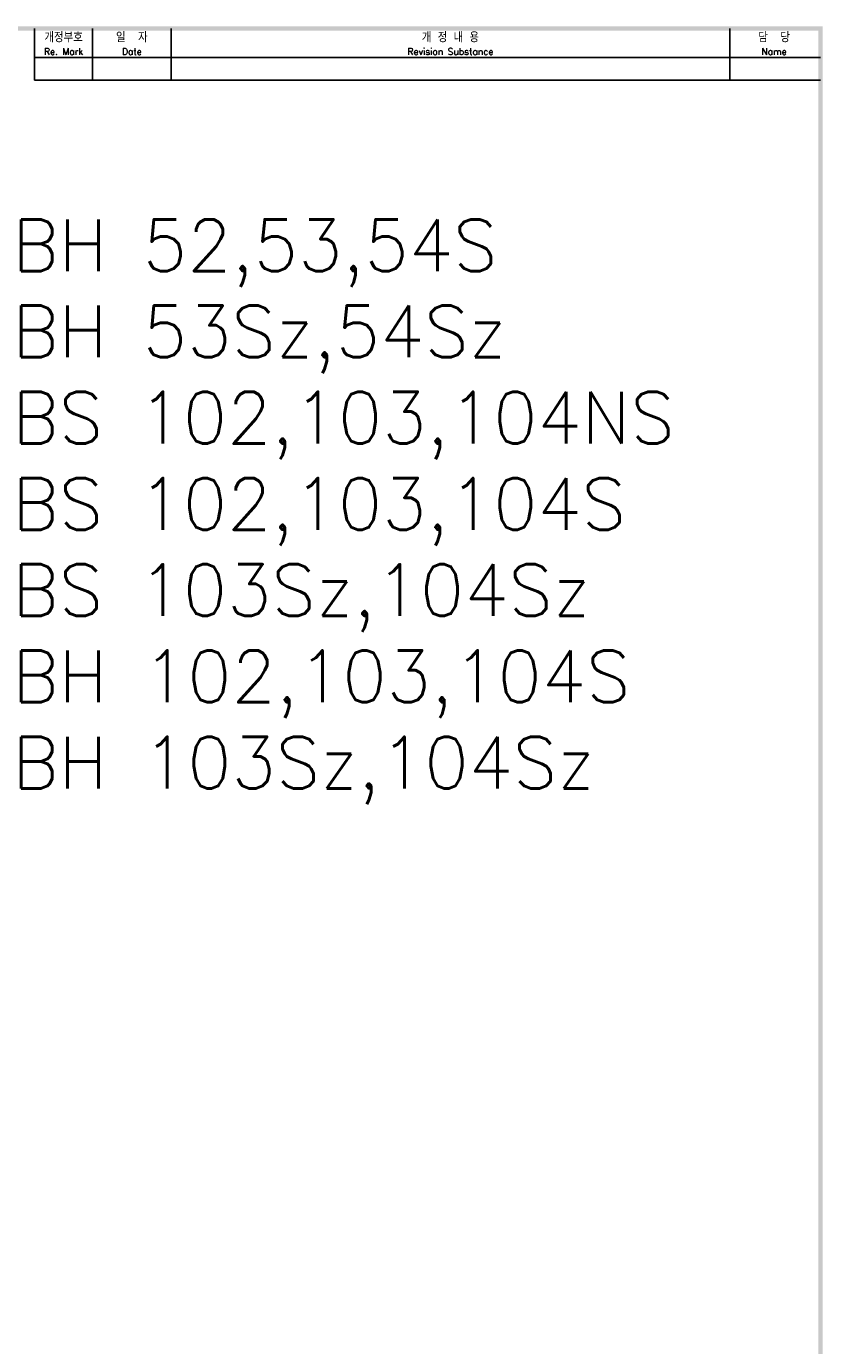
# Model space of a CAD drawing. Extents: x 967 to 2710, y -907 to 1747.
# Tile 24 of 24: x 2231 to 2616, y 1102 to 1740. Entities that reach past the tile are written whole.
import ezdxf

# ---------------------------------------------------------------- set-up
doc = ezdxf.new("R2010")
doc.units = 0
doc.header["$LTSCALE"] = 3
doc.header["$MEASUREMENT"] = 0
for name, color, linetype in [('di', 3, 'CONTINUOUS'), ('DIM', 3, 'CONTINUOUS'), ('dimtaxt', 3, 'CONTINUOUS'), ('dwg', 7, 'CONTINUOUS'), ('text', 3, 'CONTINUOUS')]:
    doc.layers.add(name, color=color, linetype=linetype)
doc.styles.get("Standard").update_dxf_attribs({"font": 'romans.shx', "height": 4, "bigfont": 'ghs.shx'})

msp = doc.modelspace()

# ---------------------------------------------------------------- linework, layer by layer
at = {"layer": 'dimtaxt'}
for p, q in [((2262.8, 1713.94), (2262.8, 1738.94)), ((2300.8, 1713.94), (2300.8, 1738.94)), ((2570.889, 1713.94), (2570.889, 1738.94)), ((2234.8, 1724.94), (2614.8, 1724.94)), ((2234.8, 1713.94), (2614.8, 1713.94))]:
    msp.add_line(p, q, dxfattribs=at)
at = {"layer": 'dwg'}
for points in [[(983.8, 1739.94), (985.8, 1737.94), (2615.8, 1739.94), (2613.8, 1737.94)], [(2615.8, 1739.94), (2613.8, 1737.94), (2615.8, 591.94), (2613.8, 593.94)]]:
    msp.add_trace(points, dxfattribs=at)
at = {"layer": 'text'}
msp.add_line((2234.8, 1713.94), (2234.8, 1738.94), dxfattribs=at)

# ---------------------------------------------------------------- texts
at = {"layer": 'di', "attachment_point": 5}
for s, insert, char_height, width in [('개정부호\\P{\\H0.72727x;Re. Mark}', (2248.8, 1731.44), 4.4, 28), ('{\\H1.1x;일  자}\\P{\\H0.8x;Date}', (2281.8, 1731.44), 4, 38), ('{\\H1.1x;개 정 내 용\\P\\H0.72727x;Revision Substance}', (2435.844, 1731.44), 4, 270.08935), ('담  당\\P{\\H0.72727x;Name}', (2592.344, 1731.44), 4.4, 42.91065)]:
    msp.add_mtext(s, dxfattribs=dict(at, insert=insert, char_height=char_height, width=width))
at = {"layer": 'DIM', "insert": (2201.436, 1646.676), "char_height": 25, "width": 782.77285, "attachment_point": 1}
msp.add_mtext('{\\Fromans,hgs|c129;DBH 52,53,54S\\PDBH 53Sz,54Sz\\PDBS 102,103,104NS\\PDBS 102,103,104S\\PDBS 103Sz,104Sz\\PDBH 102,103,104S \\PDBH 103Sz,104Sz }', dxfattribs=at)

doc.saveas('drawing.dxf')
